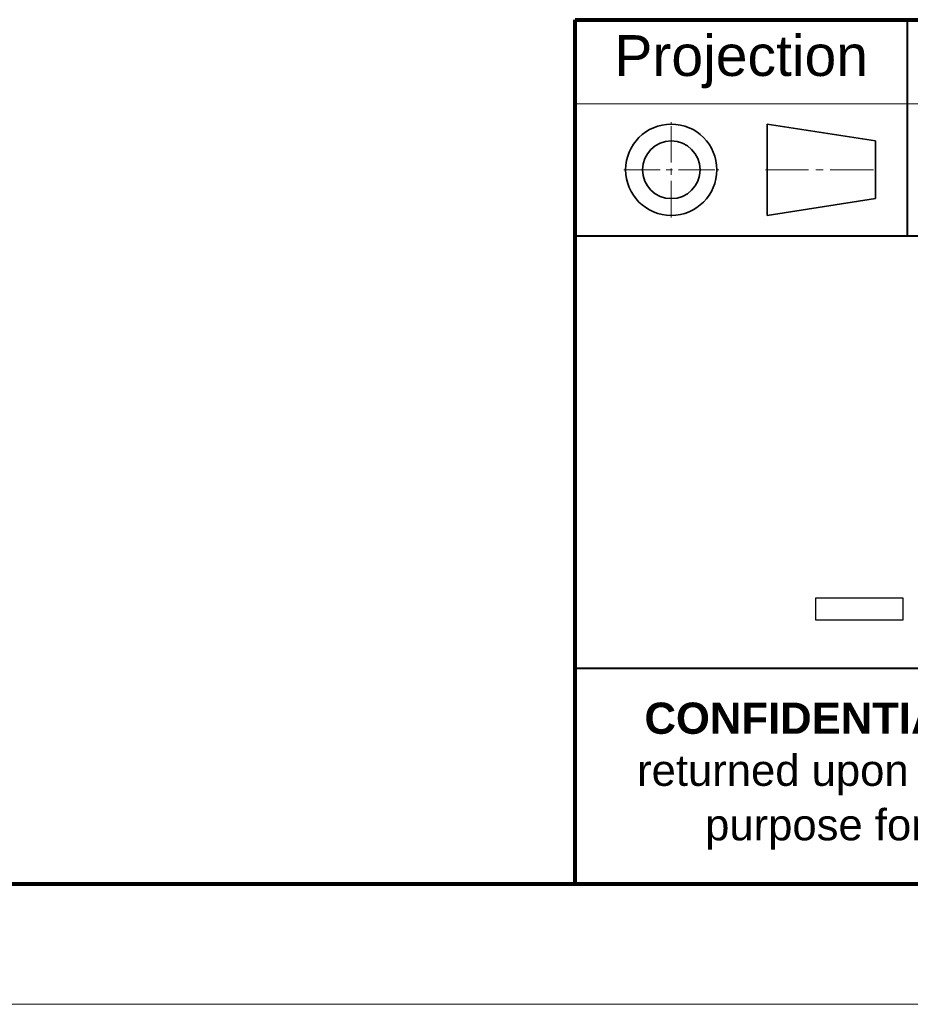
# Model space of a CAD drawing. Header units: millimetres. Extents: x 5 to 292, y 5 to 205.
# Tile 6 of 18: x 74 to 111, y 5 to 46. Entities that reach past the tile are written whole.
import ezdxf

# ---------------------------------------------------------------- set-up
doc = ezdxf.new("R2010")
doc.units = ezdxf.units.MM
doc.linetypes.add('CENTER2_per1_scale0.081067', pattern=[3.8, 1.52, -0.253333, 0.253333, -0.253333, 1.52])
doc.linetypes.add('CENTER2_per1_scale0.096000', pattern=[4.5, 1.8, -0.3, 0.3, -0.3, 1.8])
picture_1 = doc.add_image_def('image1.jpg', size_in_pixel=(54, 14))

# ---------------------------------------------------------------- blocks, each defined once
blk = doc.blocks.new('_FR1Page_1')
at = {"color": 7, "linetype": 'Continuous', "lineweight": 80}
for p, q in [((97, 10), (97, 46)), ((97, 46), (287, 46)), ((287, 10), (10, 10))]:
    blk.add_line(p, q, dxfattribs=at)
at = {"color": 7, "linetype": 'Continuous', "lineweight": 40}
for p, q in [((110.819, 46), (110.819, 37)), ((97, 37), (287, 37)), ((97, 19), (287, 19))]:
    blk.add_line(p, q, dxfattribs=at)
at = {"color": 7, "linetype": 'Continuous', "lineweight": 18}
for q in [(97, 42.5), (130.856, 42.5)]:
    blk.add_line((110.819, 42.5), q, dxfattribs=at)
at = {"color": 7, "linetype": 'CENTER2_per1_scale0.081067', "lineweight": 18}
for p, q in [((101, 37.77), (101, 41.73)), ((99.02, 39.75), (102.98, 39.75))]:
    blk.add_line(p, q, dxfattribs=at)
at = {"color": 7, "linetype": 'Continuous', "lineweight": 35}
for p, q in [((109.5, 40.95), (105, 41.65)), ((105, 41.65), (105, 37.85)), ((109.5, 38.55), (109.5, 40.95)), ((105, 37.85), (109.5, 38.55))]:
    blk.add_line(p, q, dxfattribs=at)
at = {"color": 7, "linetype": 'CENTER2_per1_scale0.096000', "lineweight": 18}
blk.add_line((104.92, 39.75), (109.58, 39.75), dxfattribs=at)
at = {"color": 7, "linetype": 'Continuous', "lineweight": 20}
blk.add_line((292, 5), (5, 5), dxfattribs=at)
at = {"color": 7, "linetype": 'Continuous', "lineweight": 35}
for radius in [1.9, 1.2]:
    blk.add_circle((101, 39.75), radius, dxfattribs=at)
at = {"color": 7, "attachment_point": 5}
for s, insert, char_height, width in [('{\\fArial|b0|i0;\\l\\H1.x;Projection}', (103.91, 44.25), 1.7, 14.669), ('\\pl1;{\\fArial|b1|i0;\\l\\H0.866667x;CONFIDENTIAL: \\fArial|b0|i0;This document contains information which is subject to obligation of confidentiality and is to be returned upon request, its content may not be copied, disclosed to third parties or used for other than the express purpose for which it has been provided without written consent of \\fArial|b1|i0;\\H1.07692x;TERZ Industrial Electronics GmbH.}', (144.5, 14.5), 1.5, 95.75)]:
    blk.add_mtext(s, dxfattribs=dict(at, insert=insert, char_height=char_height, width=width))
image = blk.add_image(picture_1, insert=(107.026, 21), size_in_units=(3.612, 0.92))
image.dxf.flags = 11
blk = doc.blocks.new('Seite_1')
blk.add_blockref('_FR1Page_1', (0, 0))

msp = doc.modelspace()

# ---------------------------------------------------------------- block references
msp.add_blockref('Seite_1', (0, 0))

doc.saveas('drawing.dxf')
